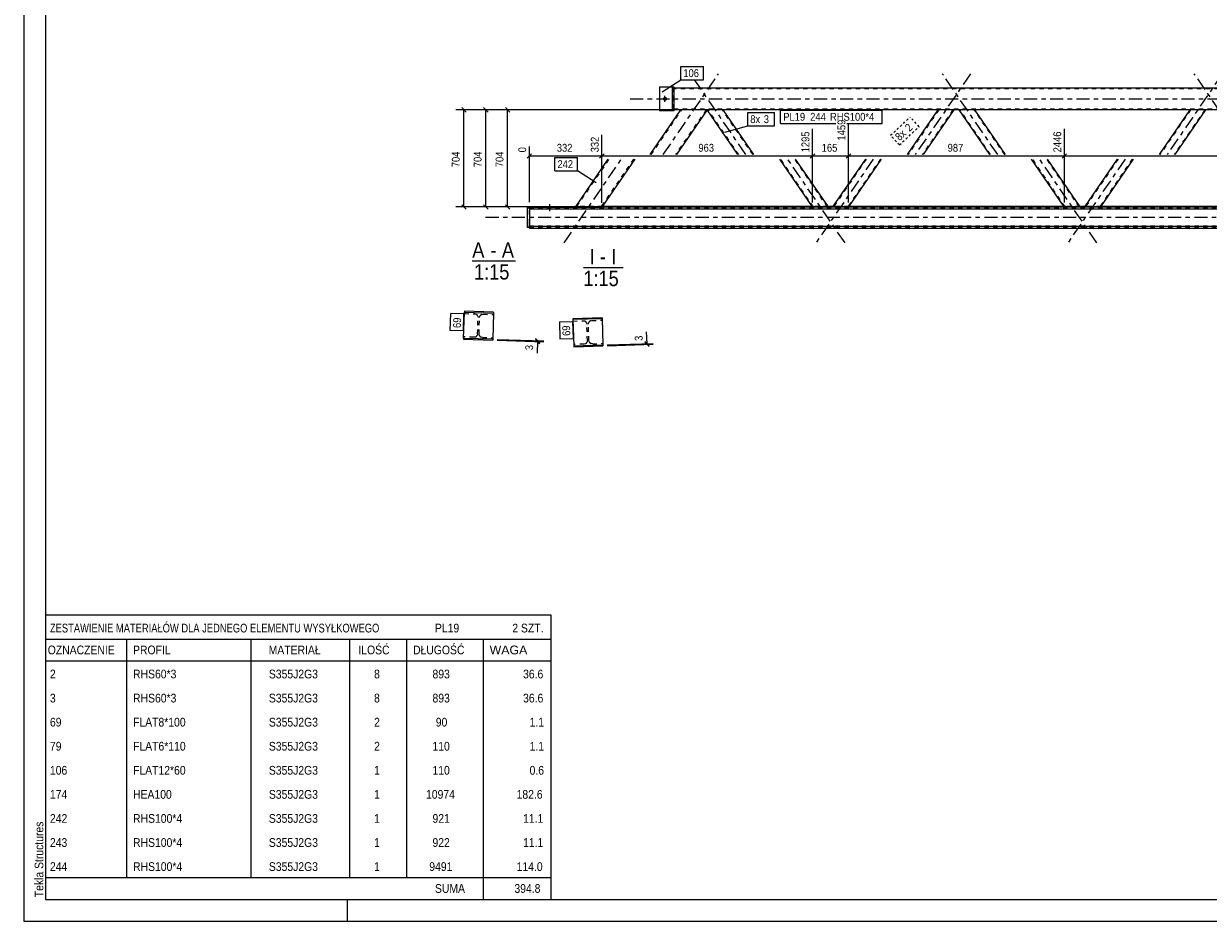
# Model space of a CAD drawing. Header units: millimetres. Extents: x 0 to 914, y 0 to 420.
# Tile 1 of 11: x 0 to 271, y 0 to 205. Entities that reach past the tile are written whole.
import ezdxf

# ---------------------------------------------------------------- set-up
doc = ezdxf.new("R2010")
doc.units = ezdxf.units.MM
for name, pattern in [('XKITLINE00', [0]), ('XKITLINE01', [4, 1, -1, 1, -1]), ('XKITLINE03', [6, 3, -1, 1, -1]), ('XKITLINE04', [3, 0.5, -0.5, 0.5, -0.5, 0.5, -0.5])]:
    doc.linetypes.add(name, pattern=pattern)
for name, color, linetype, lineweight in [('Arkusz rysunku', 3, 'Continuous', 0), ('Element', 2, 'Continuous', 0), ('Inny typ obiektu', 7, 'Continuous', 0), ('Wymiar', 4, 'Continuous', 0), ('Znak elementu', 2, 'Continuous', 0), ('Śruba', 3, 'Continuous', 0)]:
    doc.layers.add(name, color=color, linetype=linetype, lineweight=lineweight)
doc.styles.add('ARIAL', font='ARIAL.TTF')

msp = doc.modelspace()

# ---------------------------------------------------------------- linework, layer by layer
at = {"layer": 'Arkusz rysunku', "linetype": 'XKITLINE00', "lineweight": 0}
for p, q in [((0, 420), (0, 0)), ((5, 415), (5, 5)), ((5, 5), (909, 5)), ((74, 0), (74, 5)), ((0, 0), (914, 0))]:
    msp.add_line(p, q, dxfattribs=at)
at = {"layer": 'Element', "linetype": 'XKITLINE03', "lineweight": 0}
for p, q in [((146.19, 175.17), (158.85, 193.67)), ((165.07, 175.17), (153.35, 192.29)), ((216.42, 193.67), (203.76, 175.17)), ((222.63, 175.17), (209.97, 193.67)), ((273.99, 193.67), (261.33, 175.17)), ((280.2, 175.17), (267.54, 193.67)), ((138.62, 187.92), (633.17, 187.92)), ((123.52, 155.01), (136.63, 174.17)), ((187.74, 155.01), (174.63, 174.17)), ((194.2, 174.17), (181.09, 155.01)), ((245.3, 155.01), (232.19, 174.17)), ((251.77, 174.17), (238.66, 155.01)), ((105.58, 160.86), (674.28, 160.86)), ((103.97, 136.08), (103.97, 136.08)), ((128.96, 134.58), (128.96, 134.58))]:
    msp.add_line(p, q, dxfattribs=at)
at = {"layer": 'Element', "linetype": 'XKITLINE00', "lineweight": 0}
for p, q in [((145.32, 190.67), (145.32, 185.17)), ((145.32, 190.67), (148.32, 190.67)), ((148.32, 190.67), (148.62, 190.67)), ((148.32, 185.17), (148.32, 190.67)), ((148.62, 190.67), (148.62, 185.17)), ((148.62, 190.42), (623.17, 190.42)), ((143.16, 175.17), (150.18, 185.42)), ((148.32, 185.17), (145.32, 185.17)), ((148.62, 185.17), (148.32, 185.17)), ((150.18, 185.42), (148.62, 185.42)), ((156.24, 185.42), (149.22, 175.17)), ((150.18, 185.42), (150.18, 185.42)), ((156.24, 185.42), (150.18, 185.42)), ((615.55, 185.42), (156.24, 185.42)), ((163.25, 175.17), (156.24, 185.42)), ((156.24, 185.42), (156.24, 185.42)), ((166.88, 175.17), (159.87, 185.42)), ((208.96, 185.42), (201.94, 175.17)), ((212.59, 185.42), (205.58, 175.17)), ((220.82, 175.17), (213.8, 185.42)), ((224.45, 175.17), (217.44, 185.42)), ((266.52, 185.42), (259.51, 175.17)), ((270.16, 185.42), (263.14, 175.17)), ((126.1, 163.2), (133.6, 174.17)), ((139.66, 174.17), (132.16, 163.2)), ((180.3, 163.23), (172.81, 174.17)), ((183.93, 163.23), (176.44, 174.17)), ((192.38, 174.17), (184.9, 163.23)), ((196.02, 174.17), (188.53, 163.23)), ((237.86, 163.23), (230.38, 174.17)), ((241.5, 163.23), (234.01, 174.17)), ((249.95, 174.17), (242.46, 163.23)), ((253.59, 174.17), (246.1, 163.23)), ((115.18, 158.54), (115.18, 163.19)), ((115.18, 163.19), (115.58, 163.19)), ((115.18, 163.03), (115.58, 163.03)), ((115.58, 162.78), (115.58, 163.34)), ((115.58, 163.34), (126.2, 163.34)), ((115.58, 163.18), (126.57, 163.18)), ((115.58, 163.03), (115.58, 158.54)), ((115.58, 162.78), (664.28, 162.78)), ((126.13, 163.19), (126.1, 163.2)), ((126.23, 163.19), (126.13, 163.19)), ((126.39, 163.19), (126.23, 163.19)), ((126.57, 163.18), (126.39, 163.19)), ((126.57, 163.18), (131.66, 163.18)), ((126.57, 163.18), (131.66, 163.18)), ((131.85, 163.19), (131.66, 163.18)), ((640.12, 163.18), (131.67, 163.18)), ((132.01, 163.19), (131.85, 163.19)), ((132.12, 163.19), (132.01, 163.19)), ((132.16, 163.2), (132.12, 163.19)), ((180.22, 163.34), (132.25, 163.34)), ((180.33, 163.22), (180.3, 163.23)), ((180.41, 163.22), (180.33, 163.22)), ((180.53, 163.22), (180.41, 163.22)), ((180.67, 163.22), (180.53, 163.22)), ((180.67, 163.22), (183.57, 163.22)), ((183.71, 163.22), (183.57, 163.22)), ((183.83, 163.22), (183.71, 163.22)), ((183.91, 163.22), (183.83, 163.22)), ((184.98, 163.34), (183.85, 163.34)), ((183.93, 163.23), (183.91, 163.22)), ((184.92, 163.22), (184.9, 163.23)), ((185, 163.22), (184.92, 163.22)), ((185.12, 163.22), (185, 163.22)), ((185.25, 163.22), (185.12, 163.22)), ((185.25, 163.22), (188.16, 163.22)), ((188.3, 163.22), (188.16, 163.22)), ((188.42, 163.22), (188.3, 163.22)), ((188.5, 163.22), (188.42, 163.22)), ((188.53, 163.23), (188.5, 163.22)), ((237.78, 163.34), (188.61, 163.34)), ((237.89, 163.22), (237.86, 163.23)), ((237.97, 163.22), (237.89, 163.22)), ((238.09, 163.22), (237.97, 163.22)), ((238.23, 163.22), (238.09, 163.22)), ((238.23, 163.22), (241.14, 163.22)), ((241.28, 163.22), (241.14, 163.22)), ((241.4, 163.22), (241.28, 163.22)), ((241.47, 163.22), (241.4, 163.22)), ((242.54, 163.34), (241.42, 163.34)), ((241.5, 163.23), (241.47, 163.22)), ((242.49, 163.22), (242.46, 163.23)), ((242.56, 163.22), (242.49, 163.22)), ((242.68, 163.22), (242.56, 163.22)), ((242.82, 163.22), (242.68, 163.22)), ((242.82, 163.22), (245.73, 163.22)), ((245.87, 163.22), (245.73, 163.22)), ((245.99, 163.22), (245.87, 163.22)), ((246.07, 163.22), (245.99, 163.22)), ((246.1, 163.23), (246.07, 163.22)), ((295.35, 163.34), (246.18, 163.34)), ((115.58, 158.54), (115.18, 158.54)), ((115.58, 158.39), (115.58, 158.79)), ((664.28, 158.79), (115.58, 158.79)), ((115.58, 158.39), (664.28, 158.39)), ((100.54, 133.19), (100.73, 139.19)), ((100.74, 139.39), (100.73, 139.19)), ((100.73, 139.19), (107.4, 138.98)), ((107.4, 139.18), (100.74, 139.39)), ((107.4, 138.98), (107.21, 132.98)), ((107.4, 139.18), (107.4, 138.98)), ((132.19, 137.88), (125.53, 137.68)), ((125.53, 137.68), (125.53, 137.48)), ((132.2, 137.68), (125.53, 137.48)), ((125.53, 137.48), (125.72, 131.48)), ((132.19, 137.88), (132.2, 137.68)), ((132.2, 137.68), (132.38, 131.69)), ((100.54, 133.19), (100.54, 132.99)), ((107.21, 132.98), (100.54, 133.19)), ((100.54, 132.99), (107.2, 132.78)), ((107.21, 132.98), (107.2, 132.78)), ((125.72, 131.48), (132.38, 131.69)), ((125.72, 131.48), (125.73, 131.28)), ((125.73, 131.28), (132.39, 131.49)), ((132.38, 131.69), (132.39, 131.49))]:
    msp.add_line(p, q, dxfattribs=at)
at = {"layer": 'Element', "linetype": 'XKITLINE01', "lineweight": 0}
for p, q in [((148.32, 190.67), (148.32, 185.17)), ((148.62, 185.42), (148.62, 190.42)), ((623.17, 190.22), (148.62, 190.22)), ((143.4, 175.17), (150.42, 185.42)), ((148.62, 185.62), (623.17, 185.62)), ((155.99, 185.42), (148.98, 175.17)), ((156.24, 185.42), (150.18, 185.42)), ((150.18, 185.42), (150.21, 185.42)), ((150.32, 185.42), (150.21, 185.42)), ((150.48, 185.42), (150.32, 185.42)), ((150.42, 185.42), (150.42, 185.42)), ((155.75, 185.42), (155.75, 185.42)), ((155.75, 185.42), (155.75, 185.42)), ((155.99, 185.42), (155.99, 185.42)), ((159.87, 185.42), (156.24, 185.42)), ((156.24, 185.42), (156.24, 185.42)), ((163.43, 175.17), (156.42, 185.42)), ((166.7, 175.17), (159.69, 185.42)), ((209.14, 185.42), (202.13, 175.17)), ((212.41, 185.42), (205.4, 175.17)), ((212.59, 185.42), (208.96, 185.42)), ((217.44, 185.42), (213.8, 185.42)), ((221, 175.17), (213.98, 185.42)), ((224.27, 175.17), (217.25, 185.42)), ((266.71, 185.42), (259.69, 175.17)), ((269.98, 185.42), (262.96, 175.17)), ((270.16, 185.42), (266.52, 185.42)), ((126.43, 163.33), (133.85, 174.17)), ((139.42, 174.17), (132, 163.33)), ((180.48, 163.23), (172.99, 174.17)), ((183.75, 163.23), (176.26, 174.17)), ((192.57, 174.17), (185.13, 163.3)), ((195.84, 174.17), (188.4, 163.3)), ((238.04, 163.23), (230.56, 174.17)), ((241.32, 163.23), (233.83, 174.17)), ((250.13, 174.17), (242.7, 163.3)), ((253.4, 174.17), (245.97, 163.3)), ((115.18, 163.19), (115.18, 163.03)), ((115.58, 163.19), (115.58, 163.03)), ((115.58, 162.94), (664.28, 162.94)), ((115.58, 159.46), (115.58, 162.89)), ((115.58, 162.84), (664.28, 162.84)), ((126.1, 163.2), (126.19, 163.33)), ((126.19, 163.33), (126.23, 163.33)), ((132.25, 163.34), (126.2, 163.34)), ((126.23, 163.33), (126.34, 163.34)), ((126.34, 163.34), (126.49, 163.34)), ((126.34, 163.2), (126.43, 163.33)), ((126.34, 163.2), (126.36, 163.19)), ((126.36, 163.19), (126.41, 163.19)), ((126.41, 163.19), (126.48, 163.19)), ((126.45, 163.33), (126.43, 163.33)), ((126.5, 163.33), (126.45, 163.33)), ((126.48, 163.19), (126.58, 163.19)), ((126.49, 163.34), (126.68, 163.34)), ((126.58, 163.33), (126.5, 163.33)), ((126.57, 163.18), (126.57, 163.18)), ((126.68, 163.34), (126.58, 163.33)), ((126.58, 163.19), (131.67, 163.19)), ((126.68, 163.34), (131.77, 163.34)), ((126.68, 163.34), (131.77, 163.34)), ((131.66, 163.18), (131.67, 163.18)), ((131.67, 163.19), (131.76, 163.19)), ((131.76, 163.19), (131.84, 163.19)), ((131.86, 163.33), (131.77, 163.34)), ((131.77, 163.34), (131.95, 163.34)), ((131.84, 163.19), (131.85, 163.19)), ((131.85, 163.19), (131.89, 163.19)), ((131.94, 163.33), (131.86, 163.33)), ((131.89, 163.19), (131.91, 163.2)), ((132, 163.33), (131.91, 163.2)), ((131.94, 163.33), (131.95, 163.33)), ((131.95, 163.34), (132.11, 163.34)), ((131.95, 163.33), (131.99, 163.33)), ((131.99, 163.33), (132, 163.33)), ((132.11, 163.34), (132.21, 163.33)), ((132.16, 163.2), (132.25, 163.33)), ((132.21, 163.33), (132.25, 163.33)), ((183.85, 163.34), (180.22, 163.34)), ((180.24, 163.3), (180.27, 163.3)), ((180.27, 163.3), (180.35, 163.31)), ((180.35, 163.31), (180.46, 163.31)), ((180.44, 163.3), (180.43, 163.3)), ((180.48, 163.3), (180.44, 163.3)), ((180.46, 163.31), (180.6, 163.31)), ((180.54, 163.31), (180.48, 163.3)), ((180.48, 163.23), (180.49, 163.22)), ((180.49, 163.22), (180.53, 163.22)), ((180.53, 163.22), (180.59, 163.22)), ((180.6, 163.31), (180.54, 163.31)), ((180.59, 163.22), (180.66, 163.22)), ((180.6, 163.31), (183.51, 163.31)), ((180.6, 163.31), (183.51, 163.31)), ((180.66, 163.22), (183.57, 163.22)), ((183.58, 163.31), (183.51, 163.31)), ((183.51, 163.31), (183.65, 163.31)), ((183.57, 163.22), (183.64, 163.22)), ((183.64, 163.3), (183.58, 163.31)), ((183.68, 163.3), (183.64, 163.3)), ((183.64, 163.22), (183.7, 163.22)), ((183.65, 163.31), (183.77, 163.31)), ((183.7, 163.3), (183.68, 163.3)), ((183.7, 163.22), (183.74, 163.22)), ((183.74, 163.22), (183.75, 163.23)), ((183.77, 163.31), (183.85, 163.3)), ((183.85, 163.3), (183.88, 163.3)), ((184.9, 163.23), (184.95, 163.3)), ((184.95, 163.3), (184.98, 163.3)), ((188.61, 163.34), (184.98, 163.34)), ((184.98, 163.3), (185.06, 163.31)), ((185.06, 163.31), (185.18, 163.31)), ((185.13, 163.3), (185.08, 163.23)), ((185.08, 163.23), (185.09, 163.22)), ((185.09, 163.22), (185.13, 163.22)), ((185.15, 163.3), (185.13, 163.3)), ((185.13, 163.22), (185.19, 163.22)), ((185.19, 163.3), (185.15, 163.3)), ((185.18, 163.31), (185.32, 163.31)), ((185.25, 163.31), (185.19, 163.3)), ((185.19, 163.22), (185.26, 163.22)), ((185.32, 163.31), (185.25, 163.31)), ((185.26, 163.22), (188.17, 163.22)), ((185.32, 163.31), (188.22, 163.31)), ((185.32, 163.31), (188.23, 163.31)), ((188.17, 163.22), (188.24, 163.22)), ((188.29, 163.31), (188.22, 163.31)), ((188.23, 163.31), (188.37, 163.31)), ((188.24, 163.22), (188.29, 163.22)), ((188.35, 163.3), (188.29, 163.31)), ((188.29, 163.22), (188.34, 163.22)), ((188.34, 163.22), (188.35, 163.23)), ((188.4, 163.3), (188.35, 163.23)), ((188.39, 163.3), (188.35, 163.3)), ((188.37, 163.31), (188.48, 163.31)), ((188.4, 163.3), (188.39, 163.3)), ((188.48, 163.31), (188.56, 163.3)), ((188.53, 163.23), (188.58, 163.3)), ((188.56, 163.3), (188.58, 163.3)), ((241.42, 163.34), (237.78, 163.34)), ((237.81, 163.3), (237.84, 163.3)), ((237.84, 163.3), (237.91, 163.31)), ((237.91, 163.31), (238.03, 163.31)), ((238, 163.3), (237.99, 163.3)), ((238.04, 163.3), (238, 163.3)), ((238.03, 163.31), (238.17, 163.31)), ((238.1, 163.31), (238.04, 163.3)), ((238.04, 163.23), (238.06, 163.22)), ((238.06, 163.22), (238.1, 163.22)), ((238.17, 163.31), (238.1, 163.31)), ((238.1, 163.22), (238.16, 163.22)), ((238.16, 163.22), (238.23, 163.22)), ((238.17, 163.31), (241.08, 163.31)), ((238.17, 163.31), (241.08, 163.31)), ((238.23, 163.22), (241.14, 163.22)), ((241.15, 163.31), (241.08, 163.31)), ((241.08, 163.31), (241.22, 163.31)), ((241.14, 163.22), (241.21, 163.22)), ((241.21, 163.3), (241.15, 163.31)), ((241.25, 163.3), (241.21, 163.3)), ((241.21, 163.22), (241.26, 163.22)), ((241.22, 163.31), (241.33, 163.31)), ((241.26, 163.3), (241.25, 163.3)), ((241.26, 163.22), (241.3, 163.22)), ((241.3, 163.22), (241.32, 163.23)), ((241.33, 163.31), (241.42, 163.3)), ((241.42, 163.3), (241.45, 163.3)), ((242.46, 163.23), (242.51, 163.3)), ((242.51, 163.3), (242.54, 163.3)), ((246.18, 163.34), (242.54, 163.34)), ((242.54, 163.3), (242.63, 163.31)), ((242.63, 163.31), (242.74, 163.31)), ((242.7, 163.3), (242.64, 163.23)), ((242.64, 163.23), (242.66, 163.22)), ((242.66, 163.22), (242.7, 163.22)), ((242.71, 163.3), (242.7, 163.3)), ((242.7, 163.22), (242.75, 163.22)), ((242.75, 163.3), (242.71, 163.3)), ((242.74, 163.31), (242.88, 163.31)), ((242.81, 163.31), (242.75, 163.3)), ((242.75, 163.22), (242.82, 163.22)), ((242.88, 163.31), (242.81, 163.31)), ((242.82, 163.22), (245.73, 163.22)), ((242.88, 163.31), (245.79, 163.31)), ((242.88, 163.31), (245.79, 163.31)), ((245.73, 163.22), (245.8, 163.22)), ((245.86, 163.31), (245.79, 163.31)), ((245.79, 163.31), (245.93, 163.31)), ((245.8, 163.22), (245.86, 163.22)), ((245.92, 163.3), (245.86, 163.31)), ((245.86, 163.22), (245.9, 163.22)), ((245.9, 163.22), (245.92, 163.23)), ((245.97, 163.3), (245.92, 163.23)), ((245.96, 163.3), (245.92, 163.3)), ((245.93, 163.31), (246.05, 163.31)), ((245.97, 163.3), (245.96, 163.3)), ((246.05, 163.31), (246.12, 163.3)), ((246.1, 163.23), (246.15, 163.3)), ((246.12, 163.3), (246.15, 163.3)), ((115.18, 158.69), (115.58, 158.69)), ((115.58, 158.79), (115.58, 159.47)), ((115.58, 158.89), (115.58, 158.94)), ((115.58, 158.94), (664.28, 158.94)), ((115.58, 158.89), (664.28, 158.89)), ((115.58, 158.54), (664.28, 158.54)), ((100.73, 139.19), (100.72, 138.85)), ((100.72, 138.85), (103.09, 138.78)), ((103.09, 138.78), (103.39, 138.71)), ((103.81, 138.26), (103.86, 137.95)), ((104.2, 137.94), (104.27, 138.25)), ((104.71, 138.67), (105.02, 138.72)), ((105.02, 138.72), (107.39, 138.64)), ((107.4, 138.98), (107.39, 138.64)), ((103.74, 134.22), (103.86, 137.95)), ((104.08, 134.21), (104.2, 137.94)), ((125.53, 137.48), (125.54, 137.14)), ((125.54, 137.14), (127.91, 137.22)), ((127.91, 137.22), (128.22, 137.17)), ((128.66, 136.75), (128.73, 136.44)), ((128.85, 132.71), (128.73, 136.44)), ((129.07, 136.45), (129.12, 136.76)), ((129.18, 132.72), (129.07, 136.45)), ((129.54, 137.21), (129.84, 137.28)), ((129.84, 137.28), (132.21, 137.35)), ((132.2, 137.68), (132.21, 137.35)), ((100.55, 133.52), (100.54, 133.19)), ((102.92, 133.45), (100.55, 133.52)), ((103.23, 133.5), (102.92, 133.45)), ((103.74, 134.22), (103.67, 133.92)), ((104.13, 133.91), (104.08, 134.21)), ((104.85, 133.39), (104.55, 133.46)), ((104.85, 133.39), (107.22, 133.31)), ((107.22, 133.31), (107.21, 132.98)), ((128.85, 132.71), (128.8, 132.4)), ((129.25, 132.42), (129.18, 132.72)), ((128.08, 131.89), (125.71, 131.81)), ((125.71, 131.81), (125.72, 131.48)), ((128.38, 131.96), (128.08, 131.89)), ((130.01, 131.95), (129.7, 132)), ((130.01, 131.95), (132.37, 132.02)), ((132.37, 132.02), (132.38, 131.69))]:
    msp.add_line(p, q, dxfattribs=at)
for centre, start, end in [((103.06, 137.98), 20.7018, 65.7018), ((104.99, 137.92), 110.7018, 155.7018), ((127.93, 136.42), 24.2982, 69.2982), ((129.87, 136.48), 114.2982, 159.2982), ((102.95, 134.25), 290.7018, 335.7018), ((104.88, 134.19), 200.7018, 245.7018), ((128.05, 132.69), 294.2982, 339.2982), ((129.98, 132.75), 204.2982, 249.2982)]:
    msp.add_arc(centre, 0.8, start, end, dxfattribs=at)
at = {"layer": 'Inny typ obiektu', "linetype": 'XKITLINE00', "lineweight": 0}
for p, q in [((102.53, 150.89), (112.41, 150.89)), ((127.92, 149.38), (137, 149.38)), ((5, 70), (5, 64.5)), ((5, 70), (120.5, 70)), ((120.5, 70), (120.5, 64.5)), ((5, 64.5), (5, 59.5)), ((5, 64.5), (120.5, 64.5)), ((23.5, 64.5), (23.5, 59.5)), ((52, 59.5), (52, 64.5)), ((74.5, 64.5), (74.5, 59.5)), ((87.5, 64.5), (87.5, 59.5)), ((105, 64.5), (105, 59.5)), ((120.5, 64.5), (120.5, 59.5)), ((5, 59.5), (120.5, 59.5)), ((5, 59.5), (5, 54)), ((23.5, 59.5), (23.5, 54)), ((52, 54), (52, 59.5)), ((74.5, 59.5), (74.5, 54)), ((87.5, 59.5), (87.5, 54)), ((105, 59.5), (105, 54)), ((120.5, 59.5), (120.5, 54)), ((5, 54), (5, 48.5)), ((23.5, 54), (23.5, 48.5)), ((52, 48.5), (52, 54)), ((74.5, 54), (74.5, 48.5)), ((87.5, 54), (87.5, 48.5)), ((105, 54), (105, 48.5)), ((120.5, 54), (120.5, 48.5)), ((5, 48.5), (5, 43)), ((23.5, 48.5), (23.5, 43)), ((52, 43), (52, 48.5)), ((74.5, 48.5), (74.5, 43)), ((87.5, 48.5), (87.5, 43)), ((105, 48.5), (105, 43)), ((120.5, 48.5), (120.5, 43)), ((5, 43), (5, 37.5)), ((23.5, 43), (23.5, 37.5)), ((52, 37.5), (52, 43)), ((74.5, 43), (74.5, 37.5)), ((87.5, 43), (87.5, 37.5)), ((105, 43), (105, 37.5)), ((120.5, 43), (120.5, 37.5)), ((5, 37.5), (5, 32)), ((23.5, 37.5), (23.5, 32)), ((52, 32), (52, 37.5)), ((74.5, 37.5), (74.5, 32)), ((87.5, 37.5), (87.5, 32)), ((105, 37.5), (105, 32)), ((120.5, 37.5), (120.5, 32)), ((5, 32), (5, 26.5)), ((23.5, 32), (23.5, 26.5)), ((52, 26.5), (52, 32)), ((74.5, 32), (74.5, 26.5)), ((87.5, 32), (87.5, 26.5)), ((105, 32), (105, 26.5)), ((120.5, 32), (120.5, 26.5)), ((5, 26.5), (5, 21)), ((23.5, 26.5), (23.5, 21)), ((52, 21), (52, 26.5)), ((74.5, 26.5), (74.5, 21)), ((87.5, 26.5), (87.5, 21)), ((105, 26.5), (105, 21)), ((120.5, 26.5), (120.5, 21)), ((5, 21), (5, 15.5)), ((23.5, 21), (23.5, 15.5)), ((52, 15.5), (52, 21)), ((74.5, 21), (74.5, 15.5)), ((87.5, 21), (87.5, 15.5)), ((105, 21), (105, 15.5)), ((120.5, 21), (120.5, 15.5)), ((5, 15.5), (5, 10)), ((23.5, 15.5), (23.5, 10)), ((52, 10), (52, 15.5)), ((74.5, 15.5), (74.5, 10)), ((87.5, 15.5), (87.5, 10)), ((105, 15.5), (105, 10)), ((120.5, 15.5), (120.5, 10)), ((5, 10), (5, 5)), ((5, 10), (120.5, 10)), ((105, 10), (105, 5)), ((120.5, 10), (120.5, 5)), ((5, 5), (120.5, 5))]:
    msp.add_line(p, q, dxfattribs=at)
at = {"layer": 'Wymiar', "linetype": 'XKITLINE00', "lineweight": 0}
for p, q in [((245.09, 185.42), (98.76, 185.42)), ((100.11, 185.92), (101.13, 184.91)), ((100.62, 163.22), (100.62, 185.42)), ((294.43, 185.42), (103.76, 185.42)), ((105.11, 185.92), (106.13, 184.91)), ((105.62, 163.22), (105.62, 185.42)), ((352, 185.42), (108.76, 185.42)), ((110.11, 185.92), (111.13, 184.91)), ((110.62, 163.22), (110.62, 185.42)), ((188.53, 164.22), (188.53, 182.32)), ((188.53, 164.22), (188.53, 182.32)), ((132.15, 164.18), (132.15, 179.71)), ((132.15, 164.18), (132.15, 179.71)), ((180.3, 164.22), (180.3, 181.04)), ((180.3, 164.22), (180.3, 181.04)), ((237.87, 164.22), (237.87, 181.04)), ((237.87, 164.22), (237.87, 181.04)), ((115.58, 164.34), (115.58, 177.04)), ((116.08, 175.39), (115.07, 174.38)), ((115.58, 174.88), (132.15, 174.88)), ((132.66, 175.39), (131.64, 174.38)), ((132.66, 175.39), (131.64, 174.38)), ((132.15, 174.88), (180.3, 174.88)), ((180.81, 175.39), (179.79, 174.38)), ((180.81, 175.39), (179.79, 174.38)), ((180.3, 174.88), (188.53, 174.88)), ((189.03, 175.39), (188.02, 174.38)), ((189.03, 175.39), (188.02, 174.38)), ((188.53, 174.88), (237.87, 174.88)), ((238.38, 175.39), (237.36, 174.38)), ((238.38, 175.39), (237.36, 174.38)), ((237.87, 174.88), (639.64, 174.88)), ((245.09, 163.22), (98.76, 163.22)), ((100.11, 163.73), (101.13, 162.71)), ((302.66, 163.22), (103.76, 163.22)), ((105.11, 163.73), (106.13, 162.71)), ((360.22, 163.22), (108.76, 163.22)), ((110.11, 163.73), (111.13, 162.71)), ((108.2, 132.75), (118.88, 132.41)), ((108.21, 132.95), (118.89, 132.61)), ((116.95, 133.18), (117.94, 132.13)), ((116.95, 132.98), (117.93, 131.93)), ((142.47, 132), (142.38, 134.69)), ((142.47, 132), (142.38, 134.69)), ((117.44, 132.46), (117.36, 129.78)), ((117.44, 132.46), (117.36, 129.78)), ((117.44, 132.46), (117.45, 132.66)), ((133.38, 131.72), (143.91, 132.05)), ((133.39, 131.52), (143.91, 131.85)), ((141.94, 132.5), (142.99, 131.51)), ((141.95, 132.3), (143, 131.31)), ((142.47, 131.8), (142.47, 132))]:
    msp.add_line(p, q, dxfattribs=at)
at = {"layer": 'Znak elementu', "linetype": 'XKITLINE00', "lineweight": 0}
for p, q in [((150.18, 195.29), (155.38, 195.29)), ((150.18, 192.29), (150.18, 195.29)), ((155.38, 192.29), (155.38, 195.29)), ((145.93, 189.55), (150.18, 192.29)), ((150.18, 192.29), (155.38, 192.29)), ((165.48, 184.78), (171.63, 184.78)), ((165.48, 181.78), (165.48, 184.78)), ((171.63, 181.78), (171.63, 184.78)), ((173.02, 185.32), (196.25, 185.32)), ((173.02, 182.32), (173.02, 185.32)), ((196.25, 182.32), (196.25, 185.32)), ((160.29, 180.28), (165.48, 181.78)), ((165.48, 181.78), (171.63, 181.78)), ((173.02, 182.32), (185.65, 182.32)), ((188.17, 182.32), (196.25, 182.32)), ((121.41, 174.5), (126.62, 174.5)), ((121.41, 171.5), (121.41, 174.5)), ((126.62, 171.5), (126.62, 174.5)), ((121.41, 171.5), (126.62, 171.5)), ((130.86, 168.75), (126.62, 171.5)), ((97.5, 135.02), (97.62, 138.88)), ((100.62, 138.79), (97.62, 138.88)), ((100.5, 134.92), (100.62, 138.79)), ((122.45, 136.98), (125.45, 137.07)), ((122.45, 136.98), (122.57, 133.11)), ((125.45, 137.07), (125.57, 133.2)), ((100.5, 134.92), (97.5, 135.02)), ((122.57, 133.11), (125.57, 133.2))]:
    msp.add_line(p, q, dxfattribs=at)
at = {"layer": 'Znak elementu', "linetype": 'XKITLINE04', "lineweight": 0}
for p, q in [((198.13, 179.59), (202.65, 183.76)), ((200.16, 177.39), (204.69, 181.56)), ((204.69, 181.56), (202.65, 183.76)), ((200.16, 177.39), (198.13, 179.59))]:
    msp.add_line(p, q, dxfattribs=at)
at = {"layer": 'Śruba', "linetype": 'XKITLINE00', "lineweight": 0}
for p, q in [((145.87, 187.92), (147.27, 187.92)), ((146.57, 187.22), (146.57, 188.62)), ((120.18, 163.86), (120.18, 162.36)), ((120.18, 163.77), (120.18, 162.27))]:
    msp.add_line(p, q, dxfattribs=at)
msp.add_circle((146.57, 187.92), 0.35, dxfattribs=at)

# ---------------------------------------------------------------- texts
at = {"layer": 'Arkusz rysunku', "style": 'ARIAL', "width": 0.85}
msp.add_text('Tekla Structures', height=2, rotation=90, dxfattribs=at).set_placement((4.5, 5.5))
at = {"layer": 'Inny typ obiektu', "style": 'ARIAL'}
for s, height, width, p in [('A', 3.5, 0.85, (102.53, 151.64)), ('A', 3.5, 0.85, (109.3, 151.64)), ('-', 3.5, 0.85, (106.7, 151.64)), ('I', 3.5, 0.85, (129.34, 150.13)), ('-', 3.5, 0.85, (131.68, 150.13)), ('I', 3.5, 0.85, (134.29, 150.13)), ('1:15', 3.5, 0.85, (102.93, 146.64)), ('1:15', 3.5, 0.85, (127.92, 145.13)), ('ZESTAWIENIE MATERIAŁÓW DLA JEDNEGO ELEMENTU WYSYŁKOWEGO', 2, 0.765, (6, 66)), ('PL19', 2, 0.85, (94, 66)), ('2', 2, 0.85, (111.69, 66)), (' SZT.', 2, 0.85, (113, 66)), ('OZNACZENIE', 2, 0.85, (5.5, 61)), ('PROFIL', 2, 0.85, (25, 61)), ('MATERIAŁ', 2, 0.85, (56, 61)), ('ILOŚĆ', 2, 0.85, (76.5, 61)), ('DŁUGOŚĆ', 2, 0.85, (89, 61)), ('WAGA', 2, 1.008832, (106.5, 61)), ('2', 2, 0.85, (6, 55.5)), ('RHS60*3', 2, 0.85, (25, 55.5)), ('S355J2G3', 2, 0.85, (56.04, 55.5)), ('8', 2, 0.85, (80.09, 55.5)), ('893', 2, 0.85, (93.44, 55.5)), ('36.6', 2, 0.85, (114.15, 55.5)), ('3', 2, 0.85, (6, 50)), ('RHS60*3', 2, 0.85, (25, 50)), ('S355J2G3', 2, 0.85, (56.04, 50)), ('8', 2, 0.85, (80.09, 50)), ('893', 2, 0.85, (93.44, 50)), ('36.6', 2, 0.85, (114.15, 50)), ('69', 2, 0.85, (6, 44.5)), ('FLAT8*100', 2, 0.85, (25, 44.5)), ('S355J2G3', 2, 0.85, (56.04, 44.5)), ('2', 2, 0.85, (80.09, 44.5)), ('90', 2, 0.85, (94.19, 44.5)), ('1.1', 2, 0.85, (115.63, 44.5)), ('79', 2, 0.85, (6, 39)), ('FLAT6*110', 2, 0.85, (25, 39)), ('S355J2G3', 2, 0.85, (56.04, 39)), ('2', 2, 0.85, (80.09, 39)), ('110', 2, 0.85, (93.44, 39)), ('1.1', 2, 0.85, (115.63, 39)), ('106', 2, 0.85, (6, 33.5)), ('FLAT12*60', 2, 0.85, (25, 33.5)), ('S355J2G3', 2, 0.85, (56.04, 33.5)), ('1', 2, 0.85, (80.09, 33.5)), ('110', 2, 0.85, (93.44, 33.5)), ('0.6', 2, 0.85, (115.63, 33.5)), ('174', 2, 0.85, (6, 28)), ('HEA100', 2, 0.85, (25, 28)), ('S355J2G3', 2, 0.85, (56.04, 28)), ('1', 2, 0.85, (80.09, 28)), ('10974', 2, 0.85, (91.96, 28)), ('182.6', 2, 0.85, (112.67, 28)), ('242', 2, 0.85, (6, 22.5)), ('RHS100*4', 2, 0.85, (25, 22.5)), ('S355J2G3', 2, 0.85, (56.04, 22.5)), ('1', 2, 0.85, (80.09, 22.5)), ('921', 2, 0.85, (93.44, 22.5)), ('11.1', 2, 0.85, (114.15, 22.5)), ('243', 2, 0.85, (6, 17)), ('RHS100*4', 2, 0.85, (25, 17)), ('S355J2G3', 2, 0.85, (56.04, 17)), ('1', 2, 0.85, (80.09, 17)), ('922', 2, 0.85, (93.44, 17)), ('11.1', 2, 0.85, (114.15, 17)), ('RHS100*4', 2, 0.85, (25, 11.5)), ('244', 2, 0.85, (6, 11.5)), ('S355J2G3', 2, 0.85, (56.04, 11.5)), ('1', 2, 0.85, (80.09, 11.5)), ('9491', 2, 0.85, (92.7, 11.5)), ('114.0', 2, 0.85, (112.67, 11.5)), ('SUMA', 2, 0.85, (94, 6.5)), ('394.8', 2, 0.85, (112.17, 6.5))]:
    msp.add_text(s, height=height, dxfattribs=dict(at, width=width)).set_placement(p)
at = {"layer": 'Wymiar', "style": 'ARIAL', "width": 0.85}
for s, rotation, p in [('1459', 90.0002, (187.81, 178.4)), ('332', 90.0002, (131.43, 175.7)), ('1295', 90.0002, (179.58, 175.7)), ('2446', 90.0002, (237.15, 175.7)), ('0', 90.0002, (114.86, 175.7)), ('704', 90.0002, (99.66, 172.31)), ('704', 90.0002, (104.66, 172.31)), ('704', 90.0002, (109.66, 172.31)), ('3', 91.7993, (141.49, 132.65)), ('3', 88.2011, (116.42, 130.48))]:
    msp.add_text(s, height=1.8, rotation=rotation, dxfattribs=at).set_placement(p)
for s, p in [('332', (121.86, 175.84)), ('963', (154.22, 175.84)), ('165', (182.41, 175.84)), ('987', (211.19, 175.84))]:
    msp.add_text(s, height=1.8, dxfattribs=at).set_placement(p)
at = {"layer": 'Znak elementu', "style": 'ARIAL', "width": 0.85}
for s, p in [('106', (150.78, 192.89)), ('8x', (166.08, 182.38)), ('3', (169.16, 182.38)), ('PL19', (173.62, 182.92)), ('244', (179.77, 182.92)), ('RHS100*4', (184.31, 182.92)), ('242', (122.01, 172.1))]:
    msp.add_text(s, height=1.8, dxfattribs=at).set_placement(p)
for s, rotation, p in [('2', 42.6911, (202.46, 180.32)), ('8x', 42.6911, (200.2, 178.23)), ('69', 88.2011, (99.92, 135.54)), ('69', 91.7993, (124.95, 133.79))]:
    msp.add_text(s, height=1.8, rotation=rotation, dxfattribs=at).set_placement(p)

doc.saveas('drawing.dxf')
